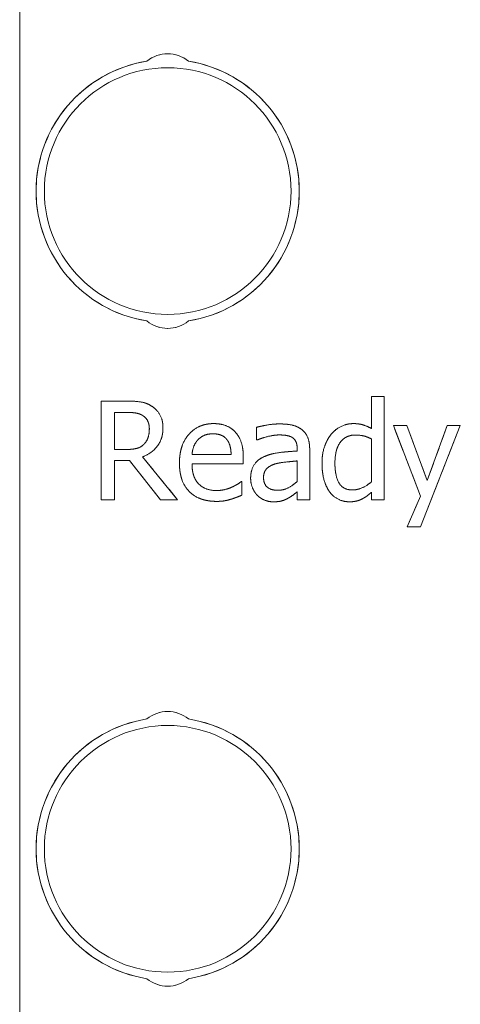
# Model space of a CAD drawing. Header units: millimetres. Extents: x 41 to 1655, y -379 to 1151.
# Tile 10 of 56: x 315 to 320, y 168 to 180. Entities that reach past the tile are written whole.
import ezdxf

# ---------------------------------------------------------------- set-up
doc = ezdxf.new("R2010")
doc.units = ezdxf.units.MM
doc.header["$LTSCALE"] = 4
doc.linetypes.add('CHAIN', pattern=[0.3543, 0.2362, -0.0295, 0.0591, -0.0295])
doc.linetypes.add('LONG_DASH_DOTTED', pattern=[0.3001, 0.2362, -0.0295, 0.0049, -0.0295])
doc.layers.add('가시적 모서리(ISO)', color=7, linetype='Continuous', lineweight=18)
doc.layers.add('단면도 선(ISO)', color=7, linetype='LONG_DASH_DOTTED', lineweight=15, true_color=0x004000)
doc.layers.add('오버레이 [기준 허상 선(ISO)]', color=7, linetype='LONG_DASH_DOTTED', lineweight=18, true_color=0x803f3f)

# ---------------------------------------------------------------- blocks, each defined once
blk = doc.blocks.new('2dTransSection0')
at = {"layer": '단면도 선(ISO)', "linetype": 'CHAIN', "ltscale": 77.084045}
blk.add_line((78.7133, 92.8659), (78.7133, 23.4962), dxfattribs=at)

msp = doc.modelspace()

# ---------------------------------------------------------------- linework, layer by layer
at = {"layer": '가시적 모서리(ISO)'}
for p, q in [((319.133, 175.111), (319.285, 175.111)), ((319.133, 174.722), (319.133, 175.111)), ((319.285, 175.111), (319.285, 173.857)), ((315.846, 175.057), (316.155, 175.057)), ((315.846, 173.857), (315.846, 175.057)), ((316.164, 174.919), (316.005, 174.919)), ((316.005, 174.919), (316.005, 174.468)), ((317.735, 174.584), (317.735, 174.738)), ((319.4, 174.758), (319.563, 174.758)), ((319.727, 173.901), (319.4, 174.758)), ((319.563, 174.758), (319.809, 174.091)), ((320.212, 174.758), (319.728, 173.526)), ((319.809, 174.091), (320.054, 174.758)), ((320.054, 174.758), (320.212, 174.758)), ((317.744, 174.584), (317.735, 174.584)), ((319.133, 174.076), (319.133, 174.596)), ((316.005, 174.468), (316.145, 174.468)), ((316.347, 174.379), (316.774, 173.857)), ((316.949, 174.408), (317.425, 174.408)), ((317.573, 174.375), (317.573, 174.292)), ((318.228, 174.449), (318.228, 174.479)), ((318.38, 174.473), (318.38, 173.857)), ((316.005, 174.335), (316.005, 173.857)), ((316.188, 174.335), (316.005, 174.335)), ((316.567, 173.857), (316.188, 174.335)), ((317.573, 174.292), (316.949, 174.292)), ((318.228, 174.079), (318.228, 174.329)), ((317.547, 174.078), (317.556, 174.078)), ((317.556, 174.078), (317.556, 173.913)), ((318.228, 173.857), (318.228, 173.953)), ((319.133, 173.857), (319.133, 173.949)), ((319.565, 173.526), (319.727, 173.901)), ((316.005, 173.857), (315.846, 173.857)), ((316.774, 173.857), (316.567, 173.857)), ((318.38, 173.857), (318.228, 173.857)), ((319.285, 173.857), (319.133, 173.857)), ((319.728, 173.526), (319.565, 173.526))]:
    msp.add_line(p, q, dxfattribs=at)
for centre in [(316.653, 177.611), (316.653, 169.611)]:
    msp.add_circle(centre, 1.5, dxfattribs=at)
for centre, radius, start, end in [((316.653, 178.881), 0.4, 50.7783, 129.2217), ((316.653, 177.611), 1.6, 99.0955, 260.9045), ((316.653, 177.611), 1.6, 279.0955, 80.9045), ((316.653, 176.341), 0.4, 230.7783, 309.2217), ((316.653, 170.881), 0.4, 50.7783, 129.2217), ((316.653, 169.611), 1.6, 99.0955, 260.9045), ((316.653, 169.611), 1.6, 279.0955, 80.9045), ((316.653, 168.341), 0.4, 230.7783, 309.2217)]:
    msp.add_arc(centre, radius, start, end, dxfattribs=at)
for points in [[(316.155, 175.057), (316.258, 175.057), (316.397, 175.035), (316.46, 174.994)], [(316.46, 174.994), (316.523, 174.953), (316.596, 174.826), (316.596, 174.731)], [(316.354, 174.878), (316.32, 174.901), (316.23, 174.919), (316.164, 174.919)], [(316.43, 174.719), (316.43, 174.771), (316.393, 174.852), (316.354, 174.878)], [(316.596, 174.731), (316.596, 174.6), (316.462, 174.422), (316.347, 174.379)], [(316.796, 174.303), (316.796, 174.522), (317.026, 174.783), (317.212, 174.783)], [(317.212, 174.783), (317.295, 174.783), (317.425, 174.734), (317.472, 174.683)], [(317.735, 174.738), (317.777, 174.75), (317.933, 174.779), (318.01, 174.779)], [(318.01, 174.779), (318.104, 174.779), (318.231, 174.75), (318.282, 174.712)], [(318.645, 174.658), (318.695, 174.716), (318.834, 174.783), (318.911, 174.783)], [(318.911, 174.783), (318.978, 174.783), (319.078, 174.753), (319.133, 174.722)], [(316.362, 174.53), (316.397, 174.563), (316.43, 174.657), (316.43, 174.719)], [(317.203, 174.659), (317.143, 174.659), (317.058, 174.623), (317.023, 174.588)], [(317.373, 174.589), (317.347, 174.623), (317.264, 174.659), (317.203, 174.659)], [(317.472, 174.683), (317.521, 174.631), (317.573, 174.483), (317.573, 174.375)], [(318.009, 174.645), (317.957, 174.645), (317.815, 174.614), (317.744, 174.584)], [(318.167, 174.615), (318.138, 174.633), (318.054, 174.645), (318.009, 174.645)], [(318.228, 174.479), (318.228, 174.531), (318.196, 174.596), (318.167, 174.615)], [(318.282, 174.712), (318.331, 174.675), (318.38, 174.557), (318.38, 174.473)], [(318.53, 174.301), (318.53, 174.419), (318.592, 174.592), (318.645, 174.658)], [(318.936, 174.644), (318.819, 174.644), (318.687, 174.469), (318.687, 174.304)], [(319.133, 174.596), (319.077, 174.624), (318.988, 174.644), (318.936, 174.644)], [(316.145, 174.468), (316.214, 174.468), (316.324, 174.492), (316.362, 174.53)], [(317.023, 174.588), (316.989, 174.552), (316.954, 174.465), (316.949, 174.408)], [(317.425, 174.408), (317.423, 174.469), (317.398, 174.558), (317.373, 174.589)], [(317.662, 174.118), (317.662, 174.211), (317.741, 174.343), (317.826, 174.381)], [(317.826, 174.381), (317.902, 174.416), (318.108, 174.443), (318.228, 174.449)], [(317.249, 173.837), (317.033, 173.837), (316.796, 174.079), (316.796, 174.303)], [(316.949, 174.292), (316.949, 174.135), (317.107, 173.969), (317.247, 173.969)], [(317.958, 174.292), (317.897, 174.273), (317.819, 174.197), (317.819, 174.129)], [(318.228, 174.329), (318.174, 174.324), (318.009, 174.307), (317.958, 174.292)], [(318.623, 173.953), (318.579, 174.012), (318.53, 174.187), (318.53, 174.301)], [(318.687, 174.304), (318.687, 174.144), (318.788, 173.976), (318.9, 173.976)], [(317.819, 174.129), (317.819, 174.051), (317.906, 173.972), (317.99, 173.972)], [(317.247, 173.969), (317.296, 173.969), (317.393, 173.991), (317.432, 174.009)], [(317.432, 174.009), (317.472, 174.028), (317.529, 174.062), (317.547, 174.078)], [(317.742, 173.912), (317.706, 173.949), (317.662, 174.058), (317.662, 174.118)], [(317.99, 173.972), (318.061, 173.972), (318.177, 174.033), (318.228, 174.079)], [(318.9, 173.976), (318.959, 173.976), (319.08, 174.03), (319.133, 174.076)], [(317.556, 173.913), (317.53, 173.902), (317.45, 173.871), (317.419, 173.862)], [(317.935, 173.832), (317.88, 173.832), (317.78, 173.874), (317.742, 173.912)], [(318.228, 173.953), (318.21, 173.939), (318.147, 173.89), (318.118, 173.876)], [(318.865, 173.832), (318.791, 173.832), (318.667, 173.893), (318.623, 173.953)], [(319.133, 173.949), (319.098, 173.919), (319.047, 173.881), (319.012, 173.864)], [(317.419, 173.862), (317.375, 173.849), (317.303, 173.837), (317.249, 173.837)], [(318.118, 173.876), (318.078, 173.854), (318.003, 173.832), (317.935, 173.832)], [(319.012, 173.864), (318.98, 173.848), (318.911, 173.832), (318.865, 173.832)]]:
    msp.add_open_spline(points, degree=2, dxfattribs=at)
at = {"layer": '오버레이 [기준 허상 선(ISO)]', "ltscale": 0.049654}
for p, q in [((319.133, 175.111), (319.285, 175.111)), ((318.38, 173.857), (318.228, 173.857)), ((319.285, 173.857), (319.133, 173.857))]:
    msp.add_line(p, q, dxfattribs=at)
at = {"layer": '오버레이 [기준 허상 선(ISO)]', "ltscale": 0.127475}
msp.add_line((319.133, 174.722), (319.133, 175.111), dxfattribs=at)
at = {"layer": '오버레이 [기준 허상 선(ISO)]', "ltscale": 0.411011}
msp.add_line((319.285, 175.111), (319.285, 173.857), dxfattribs=at)
at = {"layer": '오버레이 [기준 허상 선(ISO)]', "ltscale": 0.101322}
msp.add_line((315.846, 175.057), (316.155, 175.057), dxfattribs=at)
at = {"layer": '오버레이 [기준 허상 선(ISO)]', "ltscale": 0.39347}
msp.add_line((315.846, 173.857), (315.846, 175.057), dxfattribs=at)
at = {"layer": '오버레이 [기준 허상 선(ISO)]', "ltscale": 0.051887}
msp.add_line((316.164, 174.919), (316.005, 174.919), dxfattribs=at)
at = {"layer": '오버레이 [기준 허상 선(ISO)]', "ltscale": 0.147887}
msp.add_line((316.005, 174.919), (316.005, 174.468), dxfattribs=at)
at = {"layer": '오버레이 [기준 허상 선(ISO)]', "ltscale": 0.050611}
msp.add_line((317.735, 174.584), (317.735, 174.738), dxfattribs=at)
at = {"layer": '오버레이 [기준 허상 선(ISO)]', "ltscale": 0.053482}
msp.add_line((319.4, 174.758), (319.563, 174.758), dxfattribs=at)
at = {"layer": '오버레이 [기준 허상 선(ISO)]', "ltscale": 0.300626}
msp.add_line((319.727, 173.901), (319.4, 174.758), dxfattribs=at)
at = {"layer": '오버레이 [기준 허상 선(ISO)]', "ltscale": 0.233097}
msp.add_line((319.563, 174.758), (319.809, 174.091), dxfattribs=at)
at = {"layer": '오버레이 [기준 허상 선(ISO)]', "ltscale": 0.434089}
msp.add_line((320.212, 174.758), (319.728, 173.526), dxfattribs=at)
at = {"layer": '오버레이 [기준 허상 선(ISO)]', "ltscale": 0.232987}
msp.add_line((319.809, 174.091), (320.054, 174.758), dxfattribs=at)
at = {"layer": '오버레이 [기준 허상 선(ISO)]', "ltscale": 0.051568}
msp.add_line((320.054, 174.758), (320.212, 174.758), dxfattribs=at)
at = {"layer": '오버레이 [기준 허상 선(ISO)]', "ltscale": 0.00277}
for p, q in [((317.744, 174.584), (317.735, 174.584)), ((317.547, 174.078), (317.556, 174.078))]:
    msp.add_line(p, q, dxfattribs=at)
at = {"layer": '오버레이 [기준 허상 선(ISO)]', "ltscale": 0.170532}
msp.add_line((319.133, 174.076), (319.133, 174.596), dxfattribs=at)
at = {"layer": '오버레이 [기준 허상 선(ISO)]', "ltscale": 0.045827}
msp.add_line((316.005, 174.468), (316.145, 174.468), dxfattribs=at)
at = {"layer": '오버레이 [기준 허상 선(ISO)]', "ltscale": 0.221118}
msp.add_line((316.347, 174.379), (316.774, 173.857), dxfattribs=at)
at = {"layer": '오버레이 [기준 허상 선(ISO)]', "ltscale": 0.155861}
msp.add_line((316.949, 174.408), (317.425, 174.408), dxfattribs=at)
at = {"layer": '오버레이 [기준 허상 선(ISO)]', "ltscale": 0.02701}
msp.add_line((317.573, 174.375), (317.573, 174.292), dxfattribs=at)
at = {"layer": '오버레이 [기준 허상 선(ISO)]', "ltscale": 0.009468}
msp.add_line((318.228, 174.449), (318.228, 174.479), dxfattribs=at)
at = {"layer": '오버레이 [기준 허상 선(ISO)]', "ltscale": 0.201788}
msp.add_line((318.38, 174.473), (318.38, 173.857), dxfattribs=at)
at = {"layer": '오버레이 [기준 허상 선(ISO)]', "ltscale": 0.156499}
msp.add_line((316.005, 174.335), (316.005, 173.857), dxfattribs=at)
at = {"layer": '오버레이 [기준 허상 선(ISO)]', "ltscale": 0.05986}
msp.add_line((316.188, 174.335), (316.005, 174.335), dxfattribs=at)
at = {"layer": '오버레이 [기준 허상 선(ISO)]', "ltscale": 0.199887}
msp.add_line((316.567, 173.857), (316.188, 174.335), dxfattribs=at)
at = {"layer": '오버레이 [기준 허상 선(ISO)]', "ltscale": 0.204339}
msp.add_line((317.573, 174.292), (316.949, 174.292), dxfattribs=at)
at = {"layer": '오버레이 [기준 허상 선(ISO)]', "ltscale": 0.081867}
msp.add_line((318.228, 174.079), (318.228, 174.329), dxfattribs=at)
at = {"layer": '오버레이 [기준 허상 선(ISO)]', "ltscale": 0.054119}
msp.add_line((317.556, 174.078), (317.556, 173.913), dxfattribs=at)
at = {"layer": '오버레이 [기준 허상 선(ISO)]', "ltscale": 0.031156}
msp.add_line((318.228, 173.857), (318.228, 173.953), dxfattribs=at)
at = {"layer": '오버레이 [기준 허상 선(ISO)]', "ltscale": 0.02988}
msp.add_line((319.133, 173.857), (319.133, 173.949), dxfattribs=at)
at = {"layer": '오버레이 [기준 허상 선(ISO)]', "ltscale": 0.133912}
msp.add_line((319.565, 173.526), (319.727, 173.901), dxfattribs=at)
at = {"layer": '오버레이 [기준 허상 선(ISO)]', "ltscale": 0.052206}
msp.add_line((316.005, 173.857), (315.846, 173.857), dxfattribs=at)
at = {"layer": '오버레이 [기준 허상 선(ISO)]', "ltscale": 0.067834}
msp.add_line((316.774, 173.857), (316.567, 173.857), dxfattribs=at)
at = {"layer": '오버레이 [기준 허상 선(ISO)]', "ltscale": 0.053163}
msp.add_line((319.728, 173.526), (319.565, 173.526), dxfattribs=at)
at = {"layer": '오버레이 [기준 허상 선(ISO)]', "ltscale": 0.179512}
for centre, start, end in [((316.653, 178.881), 50.7783, 129.2217), ((316.653, 176.341), 230.7783, 309.2217), ((316.653, 170.881), 50.7783, 129.2217), ((316.653, 168.341), 230.7783, 309.2217)]:
    msp.add_arc(centre, 0.4, start, end, dxfattribs=at)
at = {"layer": '오버레이 [기준 허상 선(ISO)]', "ltscale": 1.481873}
for centre, start, end in [((316.653, 177.611), 99.0955, 260.9045), ((316.653, 177.611), 279.0955, 80.9045), ((316.653, 169.611), 99.0955, 260.9045), ((316.653, 169.611), 279.0955, 80.9045)]:
    msp.add_arc(centre, 1.6, start, end, dxfattribs=at)
at = {"layer": '오버레이 [기준 허상 선(ISO)]', "ltscale": 0.103788}
msp.add_open_spline([(316.155, 175.057), (316.258, 175.057), (316.397, 175.035), (316.46, 174.994)], degree=2, dxfattribs=at)
at = {"layer": '오버레이 [기준 허상 선(ISO)]', "ltscale": 0.101532}
msp.add_open_spline([(316.46, 174.994), (316.523, 174.953), (316.596, 174.826), (316.596, 174.731)], degree=2, dxfattribs=at)
at = {"layer": '오버레이 [기준 허상 선(ISO)]', "ltscale": 0.064758}
msp.add_open_spline([(316.354, 174.878), (316.32, 174.901), (316.23, 174.919), (316.164, 174.919)], degree=2, dxfattribs=at)
at = {"layer": '오버레이 [기준 허상 선(ISO)]', "ltscale": 0.060406}
msp.add_open_spline([(316.43, 174.719), (316.43, 174.771), (316.393, 174.852), (316.354, 174.878)], degree=2, dxfattribs=at)
at = {"layer": '오버레이 [기준 허상 선(ISO)]', "ltscale": 0.151472}
msp.add_open_spline([(316.596, 174.731), (316.596, 174.6), (316.462, 174.422), (316.347, 174.379)], degree=2, dxfattribs=at)
at = {"layer": '오버레이 [기준 허상 선(ISO)]', "ltscale": 0.234646}
msp.add_open_spline([(316.796, 174.303), (316.796, 174.522), (317.026, 174.783), (317.212, 174.783)], degree=2, dxfattribs=at)
at = {"layer": '오버레이 [기준 허상 선(ISO)]', "ltscale": 0.094316}
msp.add_open_spline([(317.212, 174.783), (317.295, 174.783), (317.425, 174.734), (317.472, 174.683)], degree=2, dxfattribs=at)
at = {"layer": '오버레이 [기준 허상 선(ISO)]', "ltscale": 0.091398}
msp.add_open_spline([(317.735, 174.738), (317.777, 174.75), (317.933, 174.779), (318.01, 174.779)], degree=2, dxfattribs=at)
at = {"layer": '오버레이 [기준 허상 선(ISO)]', "ltscale": 0.093286}
msp.add_open_spline([(318.01, 174.779), (318.104, 174.779), (318.231, 174.75), (318.282, 174.712)], degree=2, dxfattribs=at)
at = {"layer": '오버레이 [기준 허상 선(ISO)]', "ltscale": 0.09928}
msp.add_open_spline([(318.645, 174.658), (318.695, 174.716), (318.834, 174.783), (318.911, 174.783)], degree=2, dxfattribs=at)
at = {"layer": '오버레이 [기준 허상 선(ISO)]', "ltscale": 0.076636}
msp.add_open_spline([(318.911, 174.783), (318.978, 174.783), (319.078, 174.753), (319.133, 174.722)], degree=2, dxfattribs=at)
at = {"layer": '오버레이 [기준 허상 선(ISO)]', "ltscale": 0.067644}
msp.add_open_spline([(316.362, 174.53), (316.397, 174.563), (316.43, 174.657), (316.43, 174.719)], degree=2, dxfattribs=at)
at = {"layer": '오버레이 [기준 허상 선(ISO)]', "ltscale": 0.065223}
msp.add_open_spline([(317.203, 174.659), (317.143, 174.659), (317.058, 174.623), (317.023, 174.588)], degree=2, dxfattribs=at)
at = {"layer": '오버레이 [기준 허상 선(ISO)]', "ltscale": 0.062576}
msp.add_open_spline([(317.373, 174.589), (317.347, 174.623), (317.264, 174.659), (317.203, 174.659)], degree=2, dxfattribs=at)
at = {"layer": '오버레이 [기준 허상 선(ISO)]', "ltscale": 0.108904}
msp.add_open_spline([(317.472, 174.683), (317.521, 174.631), (317.573, 174.483), (317.573, 174.375)], degree=2, dxfattribs=at)
at = {"layer": '오버레이 [기준 허상 선(ISO)]', "ltscale": 0.089791}
msp.add_open_spline([(318.009, 174.645), (317.957, 174.645), (317.815, 174.614), (317.744, 174.584)], degree=2, dxfattribs=at)
at = {"layer": '오버레이 [기준 허상 선(ISO)]', "ltscale": 0.05317}
msp.add_open_spline([(318.167, 174.615), (318.138, 174.633), (318.054, 174.645), (318.009, 174.645)], degree=2, dxfattribs=at)
at = {"layer": '오버레이 [기준 허상 선(ISO)]', "ltscale": 0.051201}
msp.add_open_spline([(318.228, 174.479), (318.228, 174.531), (318.196, 174.596), (318.167, 174.615)], degree=2, dxfattribs=at)
at = {"layer": '오버레이 [기준 허상 선(ISO)]', "ltscale": 0.088094}
msp.add_open_spline([(318.282, 174.712), (318.331, 174.675), (318.38, 174.557), (318.38, 174.473)], degree=2, dxfattribs=at)
at = {"layer": '오버레이 [기준 허상 선(ISO)]', "ltscale": 0.125448}
msp.add_open_spline([(318.53, 174.301), (318.53, 174.419), (318.592, 174.592), (318.645, 174.658)], degree=2, dxfattribs=at)
at = {"layer": '오버레이 [기준 허상 선(ISO)]', "ltscale": 0.15622}
msp.add_open_spline([(318.936, 174.644), (318.819, 174.644), (318.687, 174.469), (318.687, 174.304)], degree=2, dxfattribs=at)
at = {"layer": '오버레이 [기준 허상 선(ISO)]', "ltscale": 0.067161}
msp.add_open_spline([(319.133, 174.596), (319.077, 174.624), (318.988, 174.644), (318.936, 174.644)], degree=2, dxfattribs=at)
at = {"layer": '오버레이 [기준 허상 선(ISO)]', "ltscale": 0.075929}
msp.add_open_spline([(316.145, 174.468), (316.214, 174.468), (316.324, 174.492), (316.362, 174.53)], degree=2, dxfattribs=at)
at = {"layer": '오버레이 [기준 허상 선(ISO)]', "ltscale": 0.065031}
msp.add_open_spline([(317.023, 174.588), (316.989, 174.552), (316.954, 174.465), (316.949, 174.408)], degree=2, dxfattribs=at)
at = {"layer": '오버레이 [기준 허상 선(ISO)]', "ltscale": 0.06265}
msp.add_open_spline([(317.425, 174.408), (317.423, 174.469), (317.398, 174.558), (317.373, 174.589)], degree=2, dxfattribs=at)
at = {"layer": '오버레이 [기준 허상 선(ISO)]', "ltscale": 0.108647}
msp.add_open_spline([(317.662, 174.118), (317.662, 174.211), (317.741, 174.343), (317.826, 174.381)], degree=2, dxfattribs=at)
at = {"layer": '오버레이 [기준 허상 선(ISO)]', "ltscale": 0.13425}
msp.add_open_spline([(317.826, 174.381), (317.902, 174.416), (318.108, 174.443), (318.228, 174.449)], degree=2, dxfattribs=at)
at = {"layer": '오버레이 [기준 허상 선(ISO)]', "ltscale": 0.242569}
msp.add_open_spline([(317.249, 173.837), (317.033, 173.837), (316.796, 174.079), (316.796, 174.303)], degree=2, dxfattribs=at)
at = {"layer": '오버레이 [기준 허상 선(ISO)]', "ltscale": 0.163751}
msp.add_open_spline([(316.949, 174.292), (316.949, 174.135), (317.107, 173.969), (317.247, 173.969)], degree=2, dxfattribs=at)
at = {"layer": '오버레이 [기준 허상 선(ISO)]', "ltscale": 0.076196}
msp.add_open_spline([(317.958, 174.292), (317.897, 174.273), (317.819, 174.197), (317.819, 174.129)], degree=2, dxfattribs=at)
at = {"layer": '오버레이 [기준 허상 선(ISO)]', "ltscale": 0.089527}
msp.add_open_spline([(318.228, 174.329), (318.174, 174.324), (318.009, 174.307), (317.958, 174.292)], degree=2, dxfattribs=at)
at = {"layer": '오버레이 [기준 허상 선(ISO)]', "ltscale": 0.119979}
msp.add_open_spline([(318.623, 173.953), (318.579, 174.012), (318.53, 174.187), (318.53, 174.301)], degree=2, dxfattribs=at)
at = {"layer": '오버레이 [기준 허상 선(ISO)]', "ltscale": 0.145468}
msp.add_open_spline([(318.687, 174.304), (318.687, 174.144), (318.788, 173.976), (318.9, 173.976)], degree=2, dxfattribs=at)
at = {"layer": '오버레이 [기준 허상 선(ISO)]', "ltscale": 0.086937}
msp.add_open_spline([(317.819, 174.129), (317.819, 174.051), (317.906, 173.972), (317.99, 173.972)], degree=2, dxfattribs=at)
at = {"layer": '오버레이 [기준 허상 선(ISO)]', "ltscale": 0.062336}
msp.add_open_spline([(317.247, 173.969), (317.296, 173.969), (317.393, 173.991), (317.432, 174.009)], degree=2, dxfattribs=at)
at = {"layer": '오버레이 [기준 허상 선(ISO)]', "ltscale": 0.044206}
msp.add_open_spline([(317.432, 174.009), (317.472, 174.028), (317.529, 174.062), (317.547, 174.078)], degree=2, dxfattribs=at)
at = {"layer": '오버레이 [기준 허상 선(ISO)]', "ltscale": 0.07416}
msp.add_open_spline([(317.742, 173.912), (317.706, 173.949), (317.662, 174.058), (317.662, 174.118)], degree=2, dxfattribs=at)
at = {"layer": '오버레이 [기준 허상 선(ISO)]', "ltscale": 0.087666}
msp.add_open_spline([(317.99, 173.972), (318.061, 173.972), (318.177, 174.033), (318.228, 174.079)], degree=2, dxfattribs=at)
at = {"layer": '오버레이 [기준 허상 선(ISO)]', "ltscale": 0.084914}
msp.add_open_spline([(318.9, 173.976), (318.959, 173.976), (319.08, 174.03), (319.133, 174.076)], degree=2, dxfattribs=at)
at = {"layer": '오버레이 [기준 허상 선(ISO)]', "ltscale": 0.047855}
msp.add_open_spline([(317.556, 173.913), (317.53, 173.902), (317.45, 173.871), (317.419, 173.862)], degree=2, dxfattribs=at)
at = {"layer": '오버레이 [기준 허상 선(ISO)]', "ltscale": 0.070356}
msp.add_open_spline([(317.935, 173.832), (317.88, 173.832), (317.78, 173.874), (317.742, 173.912)], degree=2, dxfattribs=at)
at = {"layer": '오버레이 [기준 허상 선(ISO)]', "ltscale": 0.043948}
msp.add_open_spline([(318.228, 173.953), (318.21, 173.939), (318.147, 173.89), (318.118, 173.876)], degree=2, dxfattribs=at)
at = {"layer": '오버레이 [기준 허상 선(ISO)]', "ltscale": 0.092118}
msp.add_open_spline([(318.865, 173.832), (318.791, 173.832), (318.667, 173.893), (318.623, 173.953)], degree=2, dxfattribs=at)
at = {"layer": '오버레이 [기준 허상 선(ISO)]', "ltscale": 0.048635}
msp.add_open_spline([(319.133, 173.949), (319.098, 173.919), (319.047, 173.881), (319.012, 173.864)], degree=2, dxfattribs=at)
at = {"layer": '오버레이 [기준 허상 선(ISO)]', "ltscale": 0.056564}
msp.add_open_spline([(317.419, 173.862), (317.375, 173.849), (317.303, 173.837), (317.249, 173.837)], degree=2, dxfattribs=at)
at = {"layer": '오버레이 [기준 허상 선(ISO)]', "ltscale": 0.062371}
msp.add_open_spline([(318.118, 173.876), (318.078, 173.854), (318.003, 173.832), (317.935, 173.832)], degree=2, dxfattribs=at)
at = {"layer": '오버레이 [기준 허상 선(ISO)]', "ltscale": 0.04966}
msp.add_open_spline([(319.012, 173.864), (318.98, 173.848), (318.911, 173.832), (318.865, 173.832)], degree=2, dxfattribs=at)

# ---------------------------------------------------------------- block references
at = {"layer": '단면도 선(ISO)', "xscale": 4, "yscale": 4, "zscale": 4}
msp.add_blockref('2dTransSection0', (0, 0), dxfattribs=at)

doc.saveas('drawing.dxf')
